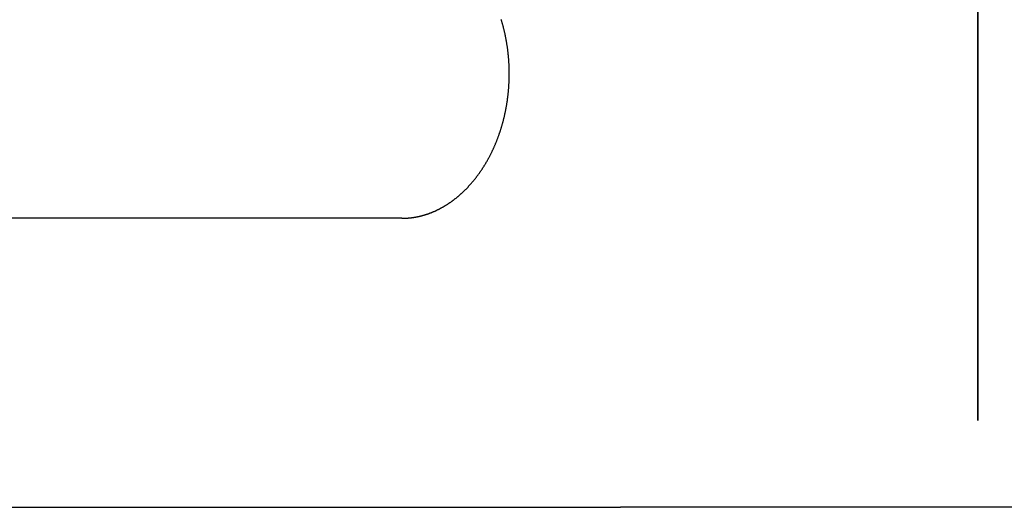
# Model space of a CAD drawing. Extents: x 637 to 3230, y 885 to 2745.
# Tile 81 of 151: x 2915 to 3017, y 1588 to 1639. Entities that reach past the tile are written whole.
import ezdxf

# ---------------------------------------------------------------- set-up
doc = ezdxf.new("R2010")
doc.units = 0
doc.layers.add('KF_GRAVIS_15_REAR', color=7, linetype='CONTINUOUS')

# ---------------------------------------------------------------- blocks, each defined once
blk = doc.blocks.new('KF_GRAVIS_15_REAR')
at = {"layer": 'KF_GRAVIS_15_REAR'}
for p, q in [((-7.31014, -566.50782), (-7.31014, -656)), ((-7.31014, -656), (-7.31014, -566.51528)), ((-67.08433, -635), (-135.40963, -635)), ((-164.4211, -665), (-44.40588, -665)), ((113.8777, -665), (-44.40588, -665))]:
    blk.add_line(p, q, dxfattribs=at)
blk.add_polyline3d([(-67.0843, -635, 0), (-67.0462, -635, 0), (-67.0081, -635, 0), (-66.97, -634.999, 0), (-66.9319, -634.999, 0), (-66.8938, -634.998, 0), (-66.8557, -634.997, 0), (-66.8176, -634.996, 0), (-66.7795, -634.994, 0), (-66.7413, -634.993, 0), (-66.7032, -634.991, 0), (-66.6651, -634.989, 0), (-66.6269, -634.987, 0), (-66.5888, -634.985, 0), (-66.5506, -634.982, 0), (-66.5125, -634.98, 0), (-66.4743, -634.977, 0), (-66.4362, -634.974, 0), (-66.398, -634.971, 0), (-66.3599, -634.968, 0), (-66.3217, -634.964, 0), (-66.2835, -634.96, 0), (-66.2454, -634.956, 0), (-66.2072, -634.952, 0), (-66.169, -634.948, 0), (-66.1309, -634.944, 0), (-66.0927, -634.939, 0), (-66.0545, -634.934, 0), (-66.0163, -634.929, 0), (-65.9781, -634.924, 0), (-65.94, -634.919, 0), (-65.9018, -634.913, 0), (-65.8636, -634.907, 0), (-65.8254, -634.901, 0), (-65.7872, -634.895, 0), (-65.749, -634.889, 0), (-65.7109, -634.882, 0), (-65.6727, -634.876, 0), (-65.6345, -634.869, 0), (-65.5963, -634.862, 0), (-65.5581, -634.855, 0), (-65.5199, -634.847, 0), (-65.4817, -634.84, 0), (-65.4435, -634.832, 0), (-65.4054, -634.824, 0), (-65.3672, -634.816, 0), (-65.329, -634.807, 0), (-65.2908, -634.799, 0), (-65.2526, -634.79, 0), (-65.2144, -634.781, 0), (-65.1763, -634.772, 0), (-65.1381, -634.762, 0), (-65.0999, -634.753, 0), (-65.0617, -634.743, 0), (-65.0236, -634.733, 0), (-64.9854, -634.723, 0), (-64.9472, -634.713, 0), (-64.909, -634.702, 0), (-64.8709, -634.692, 0), (-64.8327, -634.681, 0), (-64.7946, -634.67, 0), (-64.7564, -634.658, 0), (-64.7182, -634.647, 0), (-64.6801, -634.635, 0), (-64.6419, -634.624, 0), (-64.6038, -634.611, 0), (-64.5657, -634.599, 0), (-64.5275, -634.587, 0), (-64.4894, -634.574, 0), (-64.4512, -634.561, 0), (-64.4131, -634.548, 0), (-64.375, -634.535, 0), (-64.3369, -634.522, 0), (-64.2988, -634.508, 0), (-64.2606, -634.494, 0), (-64.2225, -634.48, 0), (-64.1844, -634.466, 0), (-64.1463, -634.452, 0), (-64.1082, -634.437, 0), (-64.0702, -634.422, 0), (-64.0321, -634.407, 0), (-63.994, -634.392, 0), (-63.9559, -634.377, 0), (-63.9179, -634.361, 0), (-63.8798, -634.345, 0), (-63.8417, -634.329, 0), (-63.8037, -634.313, 0), (-63.7657, -634.297, 0), (-63.7276, -634.28, 0), (-63.6896, -634.264, 0), (-63.6516, -634.247, 0), (-63.6135, -634.229, 0), (-63.5755, -634.212, 0), (-63.5375, -634.194, 0), (-63.4995, -634.177, 0), (-63.4615, -634.159, 0), (-63.4236, -634.14, 0), (-63.3856, -634.122, 0), (-63.3476, -634.103, 0), (-63.3096, -634.085, 0), (-63.2717, -634.065, 0), (-63.2337, -634.046, 0), (-63.1958, -634.027, 0), (-63.1579, -634.007, 0), (-63.12, -633.987, 0), (-63.0821, -633.967, 0), (-63.0442, -633.947, 0), (-63.0063, -633.927, 0), (-62.9684, -633.906, 0), (-62.9306, -633.885, 0), (-62.8927, -633.864, 0), (-62.8549, -633.843, 0), (-62.8171, -633.821, 0), (-62.7794, -633.799, 0), (-62.7416, -633.777, 0), (-62.7039, -633.755, 0), (-62.6661, -633.733, 0), (-62.6284, -633.71, 0), (-62.5908, -633.687, 0), (-62.5531, -633.664, 0), (-62.5155, -633.641, 0), (-62.4779, -633.618, 0), (-62.4403, -633.594, 0), (-62.4028, -633.57, 0), (-62.3653, -633.546, 0), (-62.3278, -633.522, 0), (-62.2903, -633.498, 0), (-62.2529, -633.473, 0), (-62.2155, -633.448, 0), (-62.1781, -633.423, 0), (-62.1408, -633.398, 0), (-62.1035, -633.372, 0), (-62.0662, -633.346, 0), (-62.029, -633.32, 0), (-61.9918, -633.294, 0), (-61.9546, -633.268, 0), (-61.9175, -633.241, 0), (-61.8804, -633.215, 0), (-61.8434, -633.188, 0), (-61.8064, -633.16, 0), (-61.7694, -633.133, 0), (-61.7325, -633.105, 0), (-61.6956, -633.077, 0), (-61.6587, -633.049, 0), (-61.622, -633.021, 0), (-61.5852, -632.993, 0), (-61.5485, -632.964, 0), (-61.5118, -632.935, 0), (-61.4752, -632.906, 0), (-61.4386, -632.877, 0), (-61.4021, -632.847, 0), (-61.3657, -632.817, 0), (-61.3292, -632.788, 0), (-61.2929, -632.757, 0), (-61.2565, -632.727, 0), (-61.2203, -632.696, 0), (-61.1841, -632.666, 0), (-61.1479, -632.635, 0), (-61.1118, -632.603, 0), (-61.0758, -632.572, 0), (-61.0398, -632.54, 0), (-61.0038, -632.509, 0), (-60.968, -632.477, 0), (-60.9321, -632.444, 0), (-60.8964, -632.412, 0), (-60.8607, -632.379, 0), (-60.825, -632.346, 0), (-60.7895, -632.313, 0), (-60.754, -632.28, 0), (-60.7185, -632.246, 0), (-60.6831, -632.213, 0), (-60.6478, -632.179, 0), (-60.6125, -632.145, 0), (-60.5774, -632.11, 0), (-60.5422, -632.076, 0), (-60.5072, -632.041, 0), (-60.4722, -632.006, 0), (-60.4373, -631.971, 0), (-60.4025, -631.935, 0), (-60.3677, -631.9, 0), (-60.333, -631.864, 0), (-60.2984, -631.828, 0), (-60.2638, -631.792, 0), (-60.2293, -631.755, 0), (-60.1949, -631.719, 0), (-60.1606, -631.682, 0), (-60.1264, -631.645, 0), (-60.0922, -631.607, 0), (-60.0581, -631.57, 0), (-60.0241, -631.532, 0), (-59.9902, -631.494, 0), (-59.9563, -631.456, 0), (-59.9226, -631.418, 0), (-59.8889, -631.379, 0), (-59.8553, -631.341, 0), (-59.8218, -631.302, 0), (-59.7883, -631.262, 0), (-59.755, -631.223, 0), (-59.7218, -631.183, 0), (-59.6886, -631.144, 0), (-59.6556, -631.104, 0), (-59.6226, -631.064, 0), (-59.5897, -631.023, 0), (-59.557, -630.983, 0), (-59.5243, -630.942, 0), (-59.4917, -630.901, 0), (-59.4592, -630.86, 0), (-59.4268, -630.818, 0), (-59.3946, -630.777, 0), (-59.3624, -630.735, 0), (-59.3303, -630.693, 0), (-59.2983, -630.651, 0), (-59.2664, -630.608, 0), (-59.2346, -630.566, 0), (-59.203, -630.523, 0), (-59.1714, -630.48, 0), (-59.1399, -630.437, 0), (-59.1086, -630.394, 0), (-59.0773, -630.35, 0), (-59.0462, -630.306, 0), (-59.0152, -630.262, 0), (-58.9842, -630.218, 0), (-58.9534, -630.174, 0), (-58.9227, -630.13, 0), (-58.8922, -630.085, 0), (-58.8617, -630.04, 0), (-58.8313, -629.995, 0), (-58.8011, -629.95, 0), (-58.771, -629.904, 0), (-58.741, -629.859, 0), (-58.7111, -629.813, 0), (-58.6813, -629.767, 0), (-58.6517, -629.721, 0), (-58.6221, -629.675, 0), (-58.5927, -629.628, 0), (-58.5634, -629.581, 0), (-58.5343, -629.535, 0), (-58.5052, -629.487, 0), (-58.4763, -629.44, 0), (-58.4475, -629.393, 0), (-58.4189, -629.345, 0), (-58.3903, -629.298, 0), (-58.3619, -629.25, 0), (-58.3337, -629.202, 0), (-58.3055, -629.153, 0), (-58.2775, -629.105, 0), (-58.2496, -629.056, 0), (-58.2219, -629.007, 0), (-58.1943, -628.958, 0), (-58.1668, -628.909, 0), (-58.1394, -628.86, 0), (-58.1122, -628.811, 0), (-58.0852, -628.761, 0), (-58.0582, -628.711, 0), (-58.0314, -628.661, 0), (-58.0048, -628.611, 0), (-57.9783, -628.561, 0), (-57.9519, -628.51, 0), (-57.9257, -628.46, 0), (-57.8996, -628.409, 0), (-57.8736, -628.358, 0), (-57.8478, -628.307, 0), (-57.8222, -628.255, 0), (-57.7967, -628.204, 0), (-57.7713, -628.152, 0), (-57.7461, -628.1, 0), (-57.721, -628.049, 0), (-57.6961, -627.996, 0), (-57.6714, -627.944, 0), (-57.6468, -627.892, 0), (-57.6223, -627.839, 0), (-57.598, -627.787, 0), (-57.5739, -627.734, 0), (-57.5499, -627.681, 0), (-57.526, -627.627, 0), (-57.5024, -627.574, 0), (-57.4788, -627.521, 0), (-57.4555, -627.467, 0), (-57.4323, -627.413, 0), (-57.4092, -627.359, 0), (-57.3863, -627.305, 0), (-57.3636, -627.251, 0), (-57.341, -627.197, 0), (-57.3186, -627.142, 0), (-57.2964, -627.088, 0), (-57.2743, -627.033, 0), (-57.2524, -626.978, 0), (-57.2306, -626.923, 0), (-57.209, -626.868, 0), (-57.1876, -626.812, 0), (-57.1663, -626.757, 0), (-57.1452, -626.701, 0), (-57.1243, -626.646, 0), (-57.1035, -626.59, 0), (-57.0829, -626.534, 0), (-57.0625, -626.478, 0), (-57.0422, -626.422, 0), (-57.0221, -626.365, 0), (-57.0022, -626.309, 0), (-56.9824, -626.252, 0), (-56.9628, -626.195, 0), (-56.9434, -626.139, 0), (-56.9242, -626.082, 0), (-56.9051, -626.025, 0), (-56.8862, -625.967, 0), (-56.8675, -625.91, 0), (-56.8489, -625.853, 0), (-56.8305, -625.795, 0), (-56.8123, -625.737, 0), (-56.7943, -625.68, 0), (-56.7764, -625.622, 0), (-56.7587, -625.564, 0), (-56.7412, -625.506, 0), (-56.7239, -625.447, 0), (-56.7068, -625.389, 0), (-56.6898, -625.331, 0), (-56.673, -625.272, 0), (-56.6564, -625.214, 0), (-56.64, -625.155, 0), (-56.6237, -625.096, 0), (-56.6077, -625.037, 0), (-56.5918, -624.978, 0), (-56.5761, -624.919, 0), (-56.5605, -624.86, 0), (-56.5452, -624.8, 0), (-56.53, -624.741, 0), (-56.5151, -624.681, 0), (-56.5003, -624.622, 0), (-56.4857, -624.562, 0), (-56.4713, -624.502, 0), (-56.4571, -624.442, 0), (-56.443, -624.382, 0), (-56.4292, -624.322, 0), (-56.4155, -624.262, 0), (-56.402, -624.202, 0), (-56.3887, -624.141, 0), (-56.3757, -624.081, 0), (-56.3628, -624.02, 0), (-56.35, -623.96, 0), (-56.3375, -623.899, 0), (-56.3252, -623.839, 0), (-56.3131, -623.778, 0), (-56.3011, -623.717, 0), (-56.2894, -623.656, 0), (-56.2778, -623.595, 0), (-56.2665, -623.534, 0), (-56.2553, -623.472, 0), (-56.2443, -623.411, 0), (-56.2336, -623.35, 0), (-56.223, -623.289, 0), (-56.2126, -623.227, 0), (-56.2024, -623.166, 0), (-56.1924, -623.104, 0), (-56.1826, -623.042, 0), (-56.173, -622.981, 0), (-56.1636, -622.919, 0), (-56.1544, -622.857, 0), (-56.1454, -622.795, 0), (-56.1366, -622.733, 0), (-56.128, -622.671, 0), (-56.1196, -622.609, 0), (-56.1114, -622.547, 0), (-56.1033, -622.485, 0), (-56.0955, -622.423, 0), (-56.0879, -622.36, 0), (-56.0804, -622.298, 0), (-56.0732, -622.236, 0), (-56.0662, -622.173, 0), (-56.0593, -622.111, 0), (-56.0527, -622.048, 0), (-56.0463, -621.986, 0), (-56.04, -621.923, 0), (-56.034, -621.861, 0), (-56.0281, -621.798, 0), (-56.0225, -621.735, 0), (-56.017, -621.673, 0), (-56.0118, -621.61, 0), (-56.0068, -621.547, 0), (-56.0019, -621.484, 0), (-55.9973, -621.422, 0), (-55.9928, -621.359, 0), (-55.9886, -621.296, 0), (-55.9845, -621.233, 0), (-55.9807, -621.17, 0), (-55.977, -621.107, 0), (-55.9736, -621.044, 0), (-55.9703, -620.981, 0), (-55.9673, -620.918, 0), (-55.9644, -620.855, 0), (-55.9618, -620.792, 0), (-55.9593, -620.729, 0), (-55.9571, -620.666, 0), (-55.955, -620.603, 0), (-55.9532, -620.54, 0), (-55.9515, -620.476, 0), (-55.9501, -620.413, 0), (-55.9488, -620.35, 0), (-55.9478, -620.287, 0), (-55.947, -620.224, 0), (-55.9463, -620.161, 0), (-55.9459, -620.097, 0), (-55.9457, -620.034, 0), (-55.9456, -619.971, 0), (-55.9458, -619.908, 0), (-55.9462, -619.845, 0), (-55.9468, -619.782, 0), (-55.9476, -619.718, 0), (-55.9485, -619.655, 0), (-55.9497, -619.592, 0), (-55.9511, -619.529, 0), (-55.9527, -619.466, 0), (-55.9545, -619.403, 0), (-55.9565, -619.34, 0), (-55.9587, -619.277, 0), (-55.9611, -619.214, 0), (-55.9638, -619.15, 0), (-55.9666, -619.087, 0), (-55.9696, -619.024, 0), (-55.9728, -618.961, 0), (-55.9763, -618.898, 0), (-55.9799, -618.835, 0), (-55.9837, -618.772, 0), (-55.9878, -618.71, 0), (-55.992, -618.647, 0), (-55.9965, -618.584, 0), (-56.0011, -618.521, 0), (-56.006, -618.458, 0), (-56.011, -618.395, 0), (-56.0163, -618.333, 0), (-56.0217, -618.27, 0), (-56.0274, -618.207, 0), (-56.0332, -618.145, 0), (-56.0393, -618.082, 0), (-56.0455, -618.02, 0), (-56.052, -617.957, 0), (-56.0586, -617.895, 0), (-56.0655, -617.832, 0), (-56.0726, -617.77, 0), (-56.0798, -617.707, 0), (-56.0872, -617.645, 0), (-56.0949, -617.583, 0), (-56.1027, -617.521, 0), (-56.1108, -617.458, 0), (-56.119, -617.396, 0), (-56.1274, -617.334, 0), (-56.1361, -617.272, 0), (-56.1449, -617.21, 0), (-56.1539, -617.148, 0), (-56.1631, -617.087, 0), (-56.1725, -617.025, 0), (-56.1821, -616.963, 0), (-56.1919, -616.902, 0), (-56.2019, -616.84, 0), (-56.2121, -616.778, 0), (-56.2225, -616.717, 0), (-56.233, -616.656, 0), (-56.2438, -616.594, 0), (-56.2548, -616.533, 0), (-56.2659, -616.472, 0), (-56.2772, -616.411, 0), (-56.2888, -616.35, 0), (-56.3005, -616.289, 0), (-56.3124, -616.228, 0), (-56.3245, -616.167, 0), (-56.3368, -616.106, 0), (-56.3493, -616.045, 0), (-56.3619, -615.985, 0), (-56.3748, -615.924, 0), (-56.3879, -615.864, 0), (-56.4011, -615.804, 0), (-56.4145, -615.743, 0), (-56.4281, -615.683, 0), (-56.4419, -615.623, 0), (-56.4559, -615.563, 0), (-56.4701, -615.503, 0), (-56.4844, -615.443, 0), (-56.499, -615.383, 0), (-56.5137, -615.324, 0), (-56.5286, -615.264, 0), (-56.5437, -615.205, 0), (-56.559, -615.145, 0), (-56.5745, -615.086, 0), (-56.5902, -615.027, 0), (-56.606, -614.968, 0), (-56.622, -614.909, 0), (-56.6382, -614.85, 0), (-56.6546, -614.791, 0), (-56.6712, -614.733, 0), (-56.688, -614.674, 0), (-56.7049, -614.616, 0), (-56.722, -614.557, 0), (-56.7393, -614.499, 0), (-56.7568, -614.441, 0), (-56.7745, -614.383, 0)], dxfattribs=at)

msp = doc.modelspace()

# ---------------------------------------------------------------- block references
at = {"layer": 'KF_GRAVIS_15_REAR'}
msp.add_blockref('KF_GRAVIS_15_REAR', (3021.44, 2253.1), dxfattribs=at)

doc.saveas('drawing.dxf')
